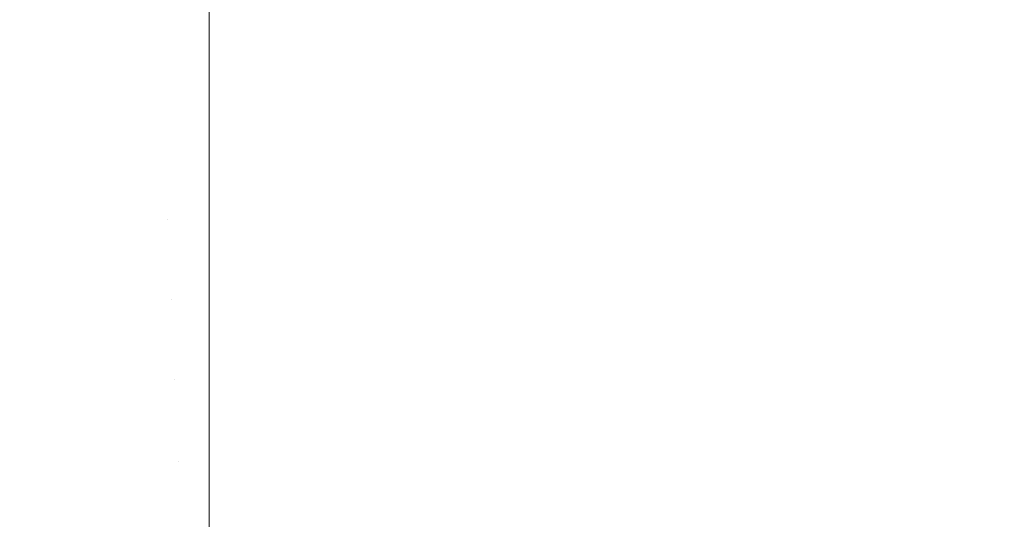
# Model space of a CAD drawing. Header units: centimetres. Extents: x -26 to 27.3, y -25.9 to -24.1.
# Tile 41 of 224: x -25.9262 to -25.8809, y -24.1292 to -24.1062. Entities that reach past the tile are written whole.
import ezdxf

# ---------------------------------------------------------------- set-up
doc = ezdxf.new("R2010")
doc.units = ezdxf.units.CM
doc.header["$LTSCALE"] = 2.54
doc.layers.add('Lucido design-1', color=7, linetype='Continuous')

# ---------------------------------------------------------------- blocks, each defined once
blk = doc.blocks.new('Gruppo-7-1')
at = {"color": 7, "linetype": 'Continuous', "lineweight": 9}
for points, invisible_edges in [([(-25.924338, -24.107809, 1182.40782), (-25.92206, -24.107559, 1182.40782), (-25.922371, -24.104009, 1182.405514), (-25.924804, -24.104276, 1182.405514)], 15), ([(-25.92206, -24.107559, 1182.40782), (-25.919773, -24.107409, 1182.40782), (-25.919929, -24.103849, 1182.405514), (-25.922371, -24.104009, 1182.405514)], 15), ([(-25.917482, -24.106169, 1182.407049), (-25.917482, -24.103796, 1182.405514), (-25.919929, -24.103849, 1182.405514), (-25.919773, -24.107409, 1182.40782)], 14), ([(-25.917482, -24.103796, 1182.405514), (-25.917482, -24.106169, 1182.407049), (27.182518, -24.106169, 1182.407049), (27.182518, -24.103796, 1182.405514)], 10), ([(-25.926604, -24.108157, 1182.40782), (-25.924338, -24.107809, 1182.40782), (-25.924804, -24.104276, 1182.405514), (-25.927222, -24.104648, 1182.405514)], 15), ([(-25.924477, -24.10526, 1181.639259), (-25.922153, -24.105013, 1181.639259), (-25.921862, -24.10843, 1181.637095), (-25.924042, -24.108662, 1181.637095)], 15), ([(-25.922153, -24.105013, 1181.639259), (-25.919819, -24.104864, 1181.639259), (-25.919674, -24.10829, 1181.637095), (-25.921862, -24.10843, 1181.637095)], 15), ([(-25.917482, -24.106169, 1181.638405), (-25.917482, -24.108243, 1181.637095), (-25.919674, -24.10829, 1181.637095), (-25.919819, -24.104864, 1181.639259)], 14), ([(-25.92679, -24.105606, 1181.639259), (-25.924477, -24.10526, 1181.639259), (-25.924042, -24.108662, 1181.637095), (-25.92621, -24.108986, 1181.637095)], 15), ([(-25.919773, -24.107409, 1182.40782), (-25.917482, -24.107359, 1182.40782), (-25.917482, -24.106169, 1182.407049)], 9), ([(27.182518, -24.107359, 1182.40782), (27.182518, -24.106169, 1182.407049), (-25.917482, -24.106169, 1182.407049), (-25.917482, -24.107359, 1182.40782)], 10), ([(-25.917482, -24.108243, 1181.637095), (-25.917482, -24.106169, 1181.638405), (-8.217482, -24.106169, 1181.638405), (-8.217482, -24.108243, 1181.637095)], 10), ([(-25.917482, -24.109898, 1182.409313), (-25.917482, -24.107359, 1182.40782), (-25.919773, -24.107409, 1182.40782), (-25.919614, -24.111068, 1182.409974)], 14), ([(-25.917482, -24.107359, 1182.40782), (-25.917482, -24.109898, 1182.409313), (27.182518, -24.109898, 1182.409313), (27.182518, -24.107359, 1182.40782)], 10), ([(-25.925968, -24.111764, 1182.409974), (-25.92386, -24.11144, 1182.409974), (-25.924338, -24.107809, 1182.40782), (-25.926604, -24.108157, 1182.40782)], 15), ([(-25.92386, -24.11144, 1182.409974), (-25.921741, -24.111208, 1182.409974), (-25.92206, -24.107559, 1182.40782), (-25.924338, -24.107809, 1182.40782)], 15), ([(-25.921741, -24.111208, 1182.409974), (-25.919614, -24.111068, 1182.409974), (-25.919773, -24.107409, 1182.40782), (-25.92206, -24.107559, 1182.40782)], 15), ([(-25.928059, -24.11218, 1182.409974), (-25.925968, -24.111764, 1182.409974), (-25.926604, -24.108157, 1182.40782), (-25.928851, -24.108604, 1182.40782)], 15), ([(-25.919674, -24.10829, 1181.637095), (-25.917482, -24.108243, 1181.637095), (-25.917482, -24.109898, 1181.636142)], 9), ([(-8.217482, -24.108243, 1181.637095), (-8.217482, -24.109898, 1181.636142), (-25.917482, -24.109898, 1181.636142), (-25.917482, -24.108243, 1181.637095)], 10), ([(-25.92621, -24.108986, 1181.637095), (-25.924042, -24.108662, 1181.637095), (-25.923596, -24.112144, 1181.635074), (-25.925617, -24.112446, 1181.635074)], 15), ([(-25.924042, -24.108662, 1181.637095), (-25.921862, -24.10843, 1181.637095), (-25.921564, -24.111927, 1181.635074), (-25.923596, -24.112144, 1181.635074)], 15), ([(-25.921862, -24.10843, 1181.637095), (-25.919674, -24.10829, 1181.637095), (-25.919525, -24.111797, 1181.635074), (-25.921564, -24.111927, 1181.635074)], 15), ([(-25.917482, -24.109898, 1181.636142), (-25.917482, -24.111754, 1181.635074), (-25.919525, -24.111797, 1181.635074), (-25.919674, -24.10829, 1181.637095)], 14), ([(-25.928362, -24.109403, 1181.637095), (-25.92621, -24.108986, 1181.637095), (-25.925617, -24.112446, 1181.635074), (-25.927623, -24.112834, 1181.635074)], 15), ([(-25.919614, -24.111068, 1182.409974), (-25.917482, -24.111022, 1182.409974), (-25.917482, -24.109898, 1182.409313)], 9), ([(27.182518, -24.111022, 1182.409974), (27.182518, -24.109898, 1182.409313), (-25.917482, -24.109898, 1182.409313), (-25.917482, -24.111022, 1182.409974)], 10), ([(-25.917482, -24.111754, 1181.635074), (-25.917482, -24.109898, 1181.636142), (-8.217482, -24.109898, 1181.636142), (-8.217482, -24.111754, 1181.635074)], 10), ([(-25.925315, -24.115463, 1182.411974), (-25.92337, -24.115163, 1182.411974), (-25.92386, -24.11144, 1182.409974), (-25.925968, -24.111764, 1182.409974)], 15), ([(-25.92337, -24.115163, 1182.411974), (-25.921414, -24.114949, 1182.411974), (-25.921741, -24.111208, 1182.409974), (-25.92386, -24.11144, 1182.409974)], 15), ([(-25.921414, -24.114949, 1182.411974), (-25.91945, -24.11482, 1182.411974), (-25.919614, -24.111068, 1182.409974), (-25.921741, -24.111208, 1182.409974)], 15), ([(-25.917482, -24.113722, 1182.411412), (-25.917482, -24.111022, 1182.409974), (-25.919614, -24.111068, 1182.409974), (-25.91945, -24.11482, 1182.411974)], 14), ([(-25.917482, -24.111022, 1182.409974), (-25.917482, -24.113722, 1182.411412), (27.182518, -24.113722, 1182.411412), (27.182518, -24.111022, 1182.409974)], 10), ([(-25.927246, -24.115847, 1182.411974), (-25.925315, -24.115463, 1182.411974), (-25.925968, -24.111764, 1182.409974), (-25.928059, -24.11218, 1182.409974)], 15), ([(-25.921564, -24.111927, 1181.635074), (-25.919525, -24.111797, 1181.635074), (-25.919373, -24.11538, 1181.633198), (-25.92126, -24.1155, 1181.633198)], 15), ([(-25.919373, -24.11538, 1181.633198), (-25.919525, -24.111797, 1181.635074), (-25.917482, -24.111754, 1181.635074), (-25.917482, -24.113723, 1181.634044)], 11), ([(-8.217482, -24.111754, 1181.635074), (-8.217482, -24.113723, 1181.634044), (-25.917482, -24.113723, 1181.634044), (-25.917482, -24.111754, 1181.635074)], 10), ([(-25.925617, -24.112446, 1181.635074), (-25.923596, -24.112144, 1181.635074), (-25.92314, -24.1157, 1181.633198), (-25.925011, -24.11598, 1181.633198)], 15), ([(-25.923596, -24.112144, 1181.635074), (-25.921564, -24.111927, 1181.635074), (-25.92126, -24.1155, 1181.633198), (-25.92314, -24.1157, 1181.633198)], 15), ([(-25.927623, -24.112834, 1181.635074), (-25.925617, -24.112446, 1181.635074), (-25.925011, -24.11598, 1181.633198), (-25.926867, -24.11634, 1181.633198)], 15), ([(-25.91945, -24.11482, 1182.411974), (-25.917482, -24.114777, 1182.411974), (-25.917482, -24.113722, 1182.411412)], 9), ([(-25.917482, -24.113723, 1181.634044), (-25.917482, -24.11534, 1181.633198), (-25.919373, -24.11538, 1181.633198)], 10), ([(27.182518, -24.114777, 1182.411974), (27.182518, -24.113722, 1182.411412), (-25.917482, -24.113722, 1182.411412), (-25.917482, -24.114777, 1182.411974)], 10), ([(-25.917482, -24.11534, 1181.633198), (-25.917482, -24.113723, 1181.634044), (-8.217482, -24.113723, 1181.634044), (-8.217482, -24.11534, 1181.633198)], 10), ([(-25.922869, -24.118973, 1182.413815), (-25.921079, -24.118777, 1182.413815), (-25.921414, -24.114949, 1182.411974), (-25.92337, -24.115163, 1182.411974)], 15), ([(-25.921079, -24.118777, 1182.413815), (-25.919282, -24.118659, 1182.413815), (-25.91945, -24.11482, 1182.411974), (-25.921414, -24.114949, 1182.411974)], 15), ([(-25.917482, -24.117634, 1182.413342), (-25.917482, -24.114777, 1182.411974), (-25.91945, -24.11482, 1182.411974), (-25.919282, -24.118659, 1182.413815)], 14), ([(-25.917482, -24.114777, 1182.411974), (-25.917482, -24.117634, 1182.413342), (27.182518, -24.117634, 1182.413342), (27.182518, -24.114777, 1182.411974)], 10), ([(-25.926414, -24.119598, 1182.413815), (-25.924648, -24.119247, 1182.413815), (-25.925315, -24.115463, 1182.411974), (-25.927246, -24.115847, 1182.411974)], 15), ([(-25.924648, -24.119247, 1182.413815), (-25.922869, -24.118973, 1182.413815), (-25.92337, -24.115163, 1182.411974), (-25.925315, -24.115463, 1182.411974)], 15), ([(-25.92314, -24.1157, 1181.633198), (-25.92126, -24.1155, 1181.633198), (-25.92095, -24.119141, 1181.631471), (-25.922676, -24.119325, 1181.631471)], 15), ([(-25.92126, -24.1155, 1181.633198), (-25.919373, -24.11538, 1181.633198), (-25.919218, -24.119031, 1181.631471), (-25.92095, -24.119141, 1181.631471)], 15), ([(-25.919218, -24.119031, 1181.631471), (-25.919373, -24.11538, 1181.633198), (-25.917482, -24.11534, 1181.633198), (-25.917482, -24.117634, 1181.632114)], 11), ([(-8.217482, -24.11534, 1181.633198), (-8.217482, -24.117634, 1181.632114), (-25.917482, -24.117634, 1181.632114), (-25.917482, -24.11534, 1181.633198)], 10), ([(-25.925011, -24.11598, 1181.633198), (-25.92314, -24.1157, 1181.633198), (-25.922676, -24.119325, 1181.631471), (-25.924393, -24.119582, 1181.631471)], 15), ([(-25.928707, -24.116777, 1181.633198), (-25.926867, -24.11634, 1181.633198), (-25.926098, -24.119912, 1181.631471), (-25.927786, -24.120314, 1181.631471)], 15), ([(-25.926867, -24.11634, 1181.633198), (-25.925011, -24.11598, 1181.633198), (-25.924393, -24.119582, 1181.631471), (-25.926098, -24.119912, 1181.631471)], 15), ([(-25.919282, -24.118659, 1182.413815), (-25.917482, -24.11862, 1182.413815), (-25.917482, -24.117634, 1182.413342)], 9), ([(-25.917482, -24.117634, 1181.632114), (-25.917482, -24.118994, 1181.631471), (-25.919218, -24.119031, 1181.631471)], 10), ([(27.182518, -24.11862, 1182.413815), (27.182518, -24.117634, 1182.413342), (-25.917482, -24.117634, 1182.413342), (-25.917482, -24.11862, 1182.413815)], 10), ([(-25.917482, -24.118994, 1181.631471), (-25.917482, -24.117634, 1181.632114), (-8.217482, -24.117634, 1181.632114), (-8.217482, -24.118994, 1181.631471)], 10), ([(-25.920737, -24.122684, 1182.415492), (-25.919111, -24.122578, 1182.415492), (-25.919282, -24.118659, 1182.413815), (-25.921079, -24.118777, 1182.413815)], 15), ([(-25.917482, -24.121626, 1182.4151), (-25.917482, -24.11862, 1182.413815), (-25.919282, -24.118659, 1182.413815), (-25.919111, -24.122578, 1182.415492)], 14), ([(-25.917482, -24.11862, 1182.413815), (-25.917482, -24.121626, 1182.4151), (27.182518, -24.121626, 1182.4151), (27.182518, -24.11862, 1182.413815)], 10), ([(-25.923967, -24.12311, 1182.415492), (-25.922357, -24.122862, 1182.415492), (-25.922869, -24.118973, 1182.413815), (-25.924648, -24.119247, 1182.413815)], 15), ([(-25.922357, -24.122862, 1182.415492), (-25.920737, -24.122684, 1182.415492), (-25.921079, -24.118777, 1182.413815), (-25.922869, -24.118973, 1182.413815)], 15), ([(-25.922676, -24.119325, 1181.631471), (-25.92095, -24.119141, 1181.631471), (-25.920635, -24.122845, 1181.629894), (-25.922204, -24.123012, 1181.629894)], 15), ([(-25.92095, -24.119141, 1181.631471), (-25.919218, -24.119031, 1181.631471), (-25.91906, -24.122745, 1181.629894), (-25.920635, -24.122845, 1181.629894)], 15), ([(-25.91906, -24.122745, 1181.629894), (-25.919218, -24.119031, 1181.631471), (-25.917482, -24.118994, 1181.631471), (-25.917482, -24.121626, 1181.630355)], 11), ([(-8.217482, -24.118994, 1181.631471), (-8.217482, -24.121626, 1181.630355), (-25.917482, -24.121626, 1181.630355), (-25.917482, -24.118994, 1181.631471)], 10), ([(-25.927148, -24.123815, 1182.415492), (-25.925565, -24.123427, 1182.415492), (-25.926414, -24.119598, 1182.413815), (-25.928163, -24.120026, 1182.413815)], 15), ([(-25.925565, -24.123427, 1182.415492), (-25.923967, -24.12311, 1182.415492), (-25.924648, -24.119247, 1182.413815), (-25.926414, -24.119598, 1182.413815)], 15), ([(-25.926098, -24.119912, 1181.631471), (-25.924393, -24.119582, 1181.631471), (-25.923765, -24.123246, 1181.629894), (-25.925314, -24.123546, 1181.629894)], 15), ([(-25.924393, -24.119582, 1181.631471), (-25.922676, -24.119325, 1181.631471), (-25.922204, -24.123012, 1181.629894), (-25.923765, -24.123246, 1181.629894)], 15), ([(-25.927786, -24.120314, 1181.631471), (-25.926098, -24.119912, 1181.631471), (-25.925314, -24.123546, 1181.629894), (-25.92685, -24.123911, 1181.629894)], 15), ([(-25.919111, -24.122578, 1182.415492), (-25.917482, -24.122542, 1182.415492), (-25.917482, -24.121626, 1182.4151)], 9), ([(-25.917482, -24.121626, 1181.630355), (-25.917482, -24.122711, 1181.629894), (-25.91906, -24.122745, 1181.629894)], 10), ([(27.182518, -24.122542, 1182.415492), (27.182518, -24.121626, 1182.4151), (-25.917482, -24.121626, 1182.4151), (-25.917482, -24.122542, 1182.415492)], 10), ([(-25.917482, -24.122711, 1181.629894), (-25.917482, -24.121626, 1181.630355), (-8.217482, -24.121626, 1181.630355), (-8.217482, -24.122711, 1181.629894)], 10), ([(-25.921835, -24.126824, 1182.417002), (-25.920389, -24.126665, 1182.417002), (-25.920737, -24.122684, 1182.415492), (-25.922357, -24.122862, 1182.415492)], 15), ([(-25.920389, -24.126665, 1182.417002), (-25.918937, -24.12657, 1182.417002), (-25.919111, -24.122578, 1182.415492), (-25.920737, -24.122684, 1182.415492)], 15), ([(-25.920635, -24.122845, 1181.629894), (-25.91906, -24.122745, 1181.629894), (-25.9189, -24.126515, 1181.628471), (-25.920315, -24.126605, 1181.628471)], 15), ([(-25.917482, -24.125691, 1182.416682), (-25.917482, -24.122542, 1182.415492), (-25.919111, -24.122578, 1182.415492), (-25.918937, -24.12657, 1182.417002)], 14), ([(-25.9189, -24.126515, 1181.628471), (-25.91906, -24.122745, 1181.629894), (-25.917482, -24.122711, 1181.629894), (-25.917482, -24.125691, 1181.628771)], 11), ([(-25.917482, -24.122542, 1182.415492), (-25.917482, -24.125691, 1182.416682), (27.182518, -24.125691, 1182.416682), (27.182518, -24.122542, 1182.415492)], 10), ([(-8.217482, -24.122711, 1181.629894), (-8.217482, -24.125691, 1181.628771), (-25.917482, -24.125691, 1181.628771), (-25.917482, -24.122711, 1181.629894)], 10), ([(-25.9247, -24.127329, 1182.417002), (-25.923273, -24.127045, 1182.417002), (-25.923967, -24.12311, 1182.415492), (-25.925565, -24.123427, 1182.415492)], 15), ([(-25.923273, -24.127045, 1182.417002), (-25.921835, -24.126824, 1182.417002), (-25.922357, -24.122862, 1182.415492), (-25.923967, -24.12311, 1182.415492)], 15), ([(-25.923765, -24.123246, 1181.629894), (-25.922204, -24.123012, 1181.629894), (-25.921725, -24.126755, 1181.628471), (-25.923127, -24.126965, 1181.628471)], 15), ([(-25.922204, -24.123012, 1181.629894), (-25.920635, -24.122845, 1181.629894), (-25.920315, -24.126605, 1181.628471), (-25.921725, -24.126755, 1181.628471)], 15), ([(-25.926114, -24.127675, 1182.417002), (-25.9247, -24.127329, 1182.417002), (-25.925565, -24.123427, 1182.415492), (-25.927148, -24.123815, 1182.415492)], 15), ([(-25.92685, -24.123911, 1181.629894), (-25.925314, -24.123546, 1181.629894), (-25.924519, -24.127234, 1181.628471), (-25.925899, -24.127563, 1181.628471)], 15), ([(-25.925314, -24.123546, 1181.629894), (-25.923765, -24.123246, 1181.629894), (-25.923127, -24.126965, 1181.628471), (-25.924519, -24.127234, 1181.628471)], 15), ([(-25.92751, -24.128082, 1182.417002), (-25.926114, -24.127675, 1182.417002), (-25.927148, -24.123815, 1182.415492), (-25.928712, -24.124271, 1182.415492)], 15), ([(-25.928368, -24.124341, 1181.629894), (-25.92685, -24.123911, 1181.629894), (-25.925899, -24.127563, 1181.628471), (-25.927263, -24.127949, 1181.628471)], 15), ([(-25.918937, -24.12657, 1182.417002), (-25.917482, -24.126538, 1182.417002), (-25.917482, -24.125691, 1182.416682)], 9), ([(-25.917482, -24.125691, 1181.628771), (-25.917482, -24.126485, 1181.628471), (-25.9189, -24.126515, 1181.628471)], 10), ([(27.182518, -24.126538, 1182.417002), (27.182518, -24.125691, 1182.416682), (-25.917482, -24.125691, 1182.416682), (-25.917482, -24.126538, 1182.417002)], 10), ([(-25.917482, -24.126485, 1181.628471), (-25.917482, -24.125691, 1181.628771), (-8.217482, -24.125691, 1181.628771), (-8.217482, -24.126485, 1181.628471)], 10), ([(-25.922568, -24.131046, 1182.418342), (-25.921305, -24.130852, 1182.418342), (-25.921835, -24.126824, 1182.417002), (-25.923273, -24.127045, 1182.417002)], 15), ([(-25.923127, -24.126965, 1181.628471), (-25.921725, -24.126755, 1181.628471), (-25.921239, -24.130548, 1181.627202), (-25.922481, -24.130733, 1181.627202)], 15), ([(-25.921305, -24.130852, 1182.418342), (-25.920035, -24.130713, 1182.418342), (-25.920389, -24.126665, 1182.417002), (-25.921835, -24.126824, 1182.417002)], 15), ([(-25.921725, -24.126755, 1181.628471), (-25.920315, -24.126605, 1181.628471), (-25.919991, -24.130415, 1181.627202), (-25.921239, -24.130548, 1181.627202)], 15), ([(-25.920035, -24.130713, 1182.418342), (-25.91876, -24.130629, 1182.418342), (-25.918937, -24.12657, 1182.417002), (-25.920389, -24.126665, 1182.417002)], 15), ([(-25.920315, -24.126605, 1181.628471), (-25.9189, -24.126515, 1181.628471), (-25.918737, -24.130335, 1181.627202), (-25.919991, -24.130415, 1181.627202)], 15), ([(-25.917482, -24.129822, 1182.418085), (-25.917482, -24.126538, 1182.417002), (-25.918937, -24.12657, 1182.417002), (-25.91876, -24.130629, 1182.418342)], 14), ([(-25.918737, -24.130335, 1181.627202), (-25.9189, -24.126515, 1181.628471), (-25.917482, -24.126485, 1181.628471), (-25.917482, -24.12982, 1181.627364)], 11), ([(-8.217482, -24.126485, 1181.628471), (-8.217482, -24.12982, 1181.627364), (-25.917482, -24.12982, 1181.627364), (-25.917482, -24.126485, 1181.628471)], 10), ([(-25.917482, -24.126538, 1182.417002), (-25.917482, -24.129822, 1182.418085), (27.182518, -24.129822, 1182.418085), (27.182518, -24.126538, 1182.417002)], 10), ([(-25.925899, -24.127563, 1181.628471), (-25.924519, -24.127234, 1181.628471), (-25.923714, -24.130972, 1181.627202), (-25.924936, -24.131262, 1181.627202)], 15), ([(-25.923821, -24.131295, 1182.418342), (-25.922568, -24.131046, 1182.418342), (-25.923273, -24.127045, 1182.417002), (-25.9247, -24.127329, 1182.417002)], 15), ([(-25.924519, -24.127234, 1181.628471), (-25.923127, -24.126965, 1181.628471), (-25.922481, -24.130733, 1181.627202), (-25.923714, -24.130972, 1181.627202)], 15), ([(-25.926289, -24.131957, 1182.418342), (-25.925062, -24.131599, 1182.418342), (-25.926114, -24.127675, 1182.417002), (-25.92751, -24.128082, 1182.417002)], 15), ([(-25.927263, -24.127949, 1181.628471), (-25.925899, -24.127563, 1181.628471), (-25.924936, -24.131262, 1181.627202), (-25.926144, -24.131605, 1181.627202)], 15), ([(-25.925062, -24.131599, 1182.418342), (-25.923821, -24.131295, 1182.418342), (-25.9247, -24.127329, 1182.417002), (-25.926114, -24.127675, 1182.417002)], 15), ([(-25.92861, -24.128393, 1181.628471), (-25.927263, -24.127949, 1181.628471), (-25.926144, -24.131605, 1181.627202), (-25.927336, -24.131998, 1181.627202)], 15)]:
    blk.add_3dface(points, dxfattribs=dict(at, invisible_edges=invisible_edges))

msp = doc.modelspace()

# ---------------------------------------------------------------- block references
at = {"layer": 'Lucido design-1', "color": 7}
msp.add_blockref('Gruppo-7-1', (0, 0), dxfattribs=at)

doc.saveas('drawing.dxf')
